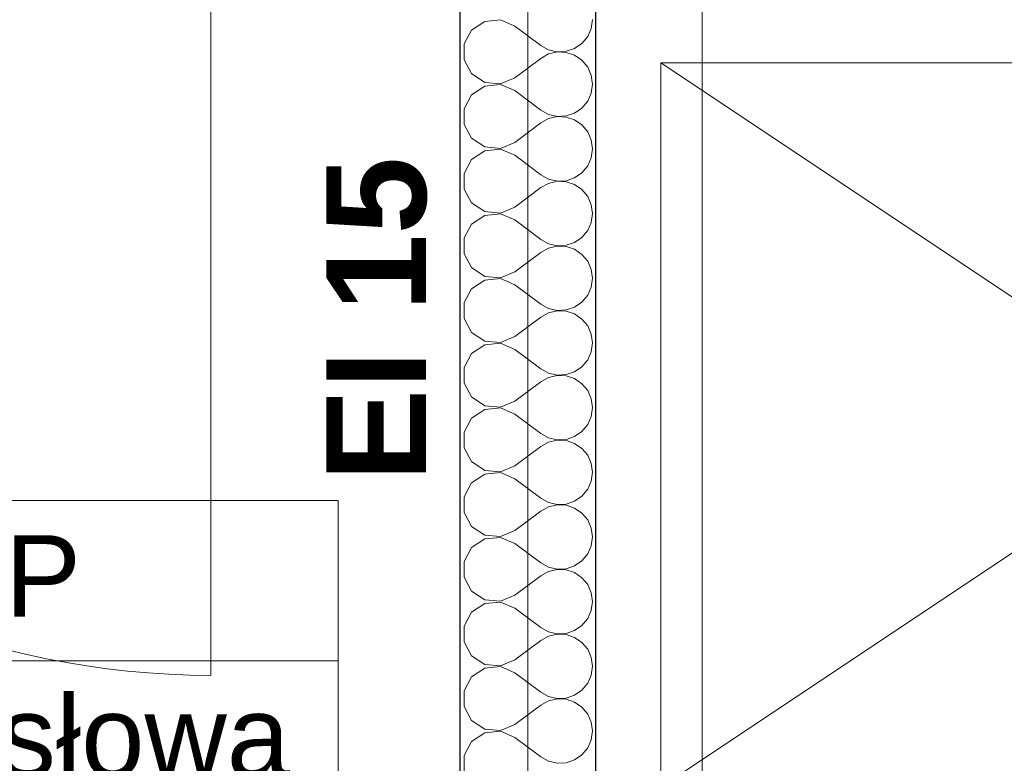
# Model space of a CAD drawing. Header units: millimetres. Extents: x -12989 to 357906, y -50379 to 30884.
# Tile 31 of 256: x 5080 to 6167, y 893 to 1714. Entities that reach past the tile are written whole.
import ezdxf
from ezdxf.enums import TextEntityAlignment as Align

# ---------------------------------------------------------------- set-up
doc = ezdxf.new("R2010")
doc.units = ezdxf.units.MM
doc.header["$MEASUREMENT"] = 0
doc.linetypes.add('Wipeout_Contour', pattern=[1000, 0, -1000])
for name, color, linetype, lineweight in [('04-ŚCIANY DZIAŁOWE_Nr_pióra__20', 1, 'Continuous', 13), ('Nowe_04-ŚCIANY DZIAŁOWE_Nr_pióra__27', 7, 'Continuous', 25), ('Nowe_A_WYM_ZEWNETRZNE_Nr_pióra__1', 7, 'Continuous', 13), ('Nowe_A_WYM_ZEWNETRZNE_Nr_pióra__45', 7, 'Continuous', 15), ('Nowe_A_WYM_ZEWNETRZNE_Nr_pióra__85', 7, 'Continuous', 13), ('Nowe_Drzwi Archicad_Nr_pióra__3', 7, 'Continuous', 13), ('Nowe_Metryczki pomieszczeń Archicada_Nr_pióra__1', 7, 'Continuous', 13), ('Nowe_REGAŁY_Nr_pióra__18', 9, 'Continuous', 13), ('Nowe_Warstwa IFC.Import IFC_Nr_pióra__1', 7, 'Continuous', 13), ('Nowe_Warstwa IFC.Import IFC_Nr_pióra__4', 7, 'Continuous', 13)]:
    doc.layers.add(name, color=color, linetype=linetype, lineweight=lineweight)
for name, color, linetype in [('Nowe_04-ŚCIANY DZIAŁOWE', 7, 'Continuous'), ('Nowe_A_OZN_STREFY', 7, 'Continuous'), ('Nowe_A_WYM_ZEWNETRZNE', 7, 'Continuous'), ('Nowe_Drzwi Archicad', 7, 'Continuous'), ('Nowe_Warstwa IFC.Import IFC', 7, 'Continuous')]:
    doc.layers.add(name, color=color, linetype=linetype)
doc.layers.add('Nowe_04-ŚCIANY DZIAŁOWE_Nr_pióra__174', color=7, linetype='Continuous', lineweight=5, true_color=0x6a6a6a)
doc.layers.add('Nowe_A_OZN_OPIS_Nr_pióra__17', color=7, linetype='Continuous', lineweight=13, true_color=0xde1212)
doc.styles.add('STYL_AUTOMATYCZNY_1', font='arial.ttf')
doc.styles.add('STYL_AUTOMATYCZNY_2', font='arial.ttf')
doc.styles.add('STYL_AUTOMATYCZNY_3', font='arial.ttf')
doc.linetypes.add('Izolacja przeciwwodna I 01 I WSC', pattern='A,0,[1,PAB.6.3 RZUT PARTERU1.Shx,S=0.396825,R=0,X=0,Y=0],-100,0', length=100)
doc.dimstyles.new('STYL_AUTOMATYCZNY__1', dxfattribs={"dimtxt": 139.999998, "dimasz": 71.25, "dimexe": 0.18, "dimexo": 0.0625, "dimgap": 0, "dimtad": 1, "dimtih": 1, "dimtoh": 1, "dimdec": 0, "dimlfac": 0.1, "dimzin": 0, "dimdsep": 46, "dimtxsty": 'STYL_AUTOMATYCZNY_3', "dimblk": 'ARROWHEAD_6', "dimblk1": 'ARROWHEAD_6', "dimblk2": 'ARROWHEAD_6', "dimcen": 0.09, "dimse1": 1, "dimse2": 1, "dimclrd": 7, "dimclre": 7, "dimclrt": 7, "dimadec": 0, "dimazin": 0, "dimtfac": 1, "dimtdec": 4, "dimtmove": 0, "dimatfit": 3, "dimfxl": 0, "dimtolj": 1, "dimtzin": 0, "dimarcsym": 0})
doc.dimstyles.new('STYL_AUTOMATYCZNY__2', dxfattribs={"dimtxt": 139.999998, "dimasz": 71.25, "dimexe": 0.18, "dimexo": 0.0625, "dimgap": 0, "dimtad": 1, "dimdec": 0, "dimlfac": 0.1, "dimzin": 0, "dimdsep": 46, "dimtxsty": 'STYL_AUTOMATYCZNY_3', "dimblk": 'ARROWHEAD_6', "dimblk1": 'ARROWHEAD_6', "dimblk2": 'ARROWHEAD_6', "dimcen": 0.09, "dimse1": 1, "dimse2": 1, "dimclrd": 7, "dimclre": 7, "dimclrt": 7, "dimadec": 0, "dimazin": 0, "dimtfac": 1, "dimtdec": 4, "dimtmove": 0, "dimatfit": 3, "dimfxl": 0, "dimtolj": 1, "dimtzin": 0, "dimarcsym": 0})

# ---------------------------------------------------------------- blocks, each defined once
blk = doc.blocks.new('WIATROŁAP_0.1_2_1', base_point=(4140, 1006.2))
at = {"color": 254, "linetype": 'Wipeout_Contour', "lineweight": 0, "ltscale": 19962.286611}
blk.add_wipeout([(4336.3, 829.4), (5431.2, 829.4), (5431.2, 1183), (4336.3, 1183)], dxfattribs=at).dxf.layer = 'Nowe_A_OZN_STREFY'
at = {"layer": 'Nowe_Metryczki pomieszczeń Archicada_Nr_pióra__1', "color": 7, "linetype": 'Continuous', "lineweight": 13}
for p, q in [((4336.3, 1183), (5431.2, 1183)), ((5431.2, 1183), (5431.2, 1006.2)), ((5431.2, 1006.2), (4336.3, 1006.2)), ((4336.3, 1006.2), (5431.2, 1006.2)), ((5431.2, 1006.2), (5431.2, 829.4))]:
    blk.add_line(p, q, dxfattribs=at)
at = {"layer": 'Nowe_Metryczki pomieszczeń Archicada_Nr_pióra__1', "color": 7, "lineweight": 13}
for tag, style, p in [('DUMMY_992', 'STYL_AUTOMATYCZNY_1', (4186.1, 1165.3)), ('DUMMY_994', 'STYL_AUTOMATYCZNY_2', (5124.8, 1165.3)), ('ROOM_NUMBER', 'STYL_AUTOMATYCZNY_1', (4014.5, 1144.7)), ('ROOM_NAME', 'STYL_AUTOMATYCZNY_2', (4407, 1144.7)), ('DUMMY_993', 'STYL_AUTOMATYCZNY_2', (4014.5, 988.5)), ('DUMMY_995', 'STYL_AUTOMATYCZNY_2', (4407, 988.5)), ('stFloorCovering', 'STYL_AUTOMATYCZNY_2', (4407, 967.9))]:
    blk.add_attdef(tag, text='', height=90, dxfattribs=dict(at, style=style)).set_placement(p, align=Align.TOP_LEFT)
blk = doc.blocks.new('*X58')
at = {"layer": 'Nowe_04-ŚCIANY DZIAŁOWE_Nr_pióra__174', "color": 251, "linetype": 'Continuous', "lineweight": 5, "true_color": 0x6a6a6a}
for p, q in [((5593.1, 1712.2), (5578.6, 1702.6)), ((5610.4, 1713.9), (5593.1, 1712.2)), ((5626.5, 1707.1), (5610.4, 1713.9)), ((5626.5, 1707.1), (5655, 1685.7)), ((5710.8, 1704.5), (5712.2, 1714.3)), ((5578.6, 1702.6), (5570.4, 1687.3)), ((5706.8, 1695.5), (5710.8, 1704.5)), ((5570.4, 1687.3), (5570.4, 1669.9)), ((5655, 1685.7), (5663.6, 1680.9)), ((5692.4, 1682.3), (5700.5, 1687.9)), ((5700.5, 1687.9), (5706.8, 1695.5)), ((5663.6, 1676.2), (5655, 1671.4)), ((5663.6, 1680.9), (5673.2, 1678.7)), ((5673.2, 1678.4), (5663.6, 1676.2)), ((5673.2, 1678.7), (5683.1, 1679.2)), ((5683.1, 1677.9), (5673.2, 1678.4)), ((5683.1, 1679.2), (5692.4, 1682.3)), ((5692.4, 1674.8), (5683.1, 1677.9)), ((5700.5, 1669.2), (5692.4, 1674.8)), ((5570.4, 1669.9), (5578.6, 1654.5)), ((5626.5, 1650), (5655, 1671.4)), ((5706.8, 1661.6), (5700.5, 1669.2)), ((5578.6, 1654.5), (5593.1, 1644.9)), ((5710.8, 1652.6), (5706.8, 1661.6)), ((5712.2, 1642.9), (5710.8, 1652.6)), ((5593.1, 1644.9), (5610.4, 1643.3)), ((5610.4, 1642.4), (5593.1, 1640.8)), ((5610.4, 1643.3), (5626.5, 1650)), ((5626.5, 1635.7), (5610.4, 1642.4)), ((5710.8, 1633.1), (5712.2, 1642.9)), ((5578.6, 1631.2), (5570.4, 1615.8)), ((5593.1, 1640.8), (5578.6, 1631.2)), ((5626.5, 1635.7), (5655, 1614.3)), ((5706.8, 1624.1), (5710.8, 1633.1)), ((5700.5, 1616.5), (5706.8, 1624.1)), ((5570.4, 1615.8), (5570.4, 1598.4)), ((5655, 1614.3), (5663.6, 1609.5)), ((5663.6, 1609.5), (5673.2, 1607.3)), ((5683.1, 1607.8), (5692.4, 1610.9)), ((5692.4, 1610.9), (5700.5, 1616.5)), ((5570.4, 1598.4), (5578.6, 1583.1)), ((5626.5, 1578.6), (5655, 1600)), ((5663.6, 1604.8), (5655, 1600)), ((5673.2, 1607), (5663.6, 1604.8)), ((5673.2, 1607.3), (5683.1, 1607.8)), ((5683.1, 1606.5), (5673.2, 1607)), ((5692.4, 1603.4), (5683.1, 1606.5)), ((5700.5, 1597.8), (5692.4, 1603.4)), ((5706.8, 1590.2), (5700.5, 1597.8)), ((5710.8, 1581.2), (5706.8, 1590.2)), ((5578.6, 1583.1), (5593.1, 1573.5)), ((5610.4, 1571.8), (5626.5, 1578.6)), ((5712.2, 1571.4), (5710.8, 1581.2)), ((5593.1, 1569.4), (5578.6, 1559.7)), ((5593.1, 1573.5), (5610.4, 1571.8)), ((5610.4, 1571), (5593.1, 1569.4)), ((5626.5, 1564.3), (5610.4, 1571)), ((5710.8, 1561.7), (5712.2, 1571.4)), ((5578.6, 1559.7), (5570.4, 1544.4)), ((5626.5, 1564.3), (5655, 1542.9)), ((5706.8, 1552.7), (5710.8, 1561.7)), ((5570.4, 1544.4), (5570.4, 1527)), ((5692.4, 1539.5), (5700.5, 1545.1)), ((5700.5, 1545.1), (5706.8, 1552.7)), ((5655, 1542.9), (5663.6, 1538.1)), ((5663.6, 1533.3), (5655, 1528.6)), ((5663.6, 1538.1), (5673.2, 1535.9)), ((5673.2, 1535.6), (5663.6, 1533.3)), ((5673.2, 1535.9), (5683.1, 1536.3)), ((5683.1, 1535.1), (5673.2, 1535.6)), ((5683.1, 1536.3), (5692.4, 1539.5)), ((5692.4, 1531.9), (5683.1, 1535.1)), ((5570.4, 1527), (5578.6, 1511.7)), ((5626.5, 1507.1), (5655, 1528.6)), ((5700.5, 1526.4), (5692.4, 1531.9)), ((5706.8, 1518.8), (5700.5, 1526.4)), ((5578.6, 1511.7), (5593.1, 1502.1)), ((5710.8, 1509.8), (5706.8, 1518.8)), ((5593.1, 1502.1), (5610.4, 1500.4)), ((5610.4, 1500.4), (5626.5, 1507.1)), ((5712.2, 1500), (5710.8, 1509.8)), ((5593.1, 1497.9), (5578.6, 1488.3)), ((5610.4, 1499.6), (5593.1, 1497.9)), ((5626.5, 1492.9), (5610.4, 1499.6)), ((5626.5, 1492.9), (5655, 1471.4)), ((5706.8, 1481.2), (5710.8, 1490.2)), ((5710.8, 1490.2), (5712.2, 1500)), ((5578.6, 1488.3), (5570.4, 1473)), ((5700.5, 1473.6), (5706.8, 1481.2)), ((5570.4, 1473), (5570.4, 1455.6)), ((5655, 1471.4), (5663.6, 1466.7)), ((5683.1, 1464.9), (5692.4, 1468.1)), ((5692.4, 1468.1), (5700.5, 1473.6)), ((5626.5, 1435.7), (5655, 1457.1)), ((5663.6, 1461.9), (5655, 1457.1)), ((5663.6, 1466.7), (5673.2, 1464.4)), ((5673.2, 1464.1), (5663.6, 1461.9)), ((5673.2, 1464.4), (5683.1, 1464.9)), ((5683.1, 1463.7), (5673.2, 1464.1)), ((5692.4, 1460.5), (5683.1, 1463.7)), ((5700.5, 1454.9), (5692.4, 1460.5)), ((5570.4, 1455.6), (5578.6, 1440.3)), ((5706.8, 1447.3), (5700.5, 1454.9)), ((5710.8, 1438.3), (5706.8, 1447.3)), ((5578.6, 1440.3), (5593.1, 1430.6)), ((5610.4, 1429), (5626.5, 1435.7)), ((5712.2, 1428.6), (5710.8, 1438.3)), ((5593.1, 1426.5), (5578.6, 1416.9)), ((5593.1, 1430.6), (5610.4, 1429)), ((5610.4, 1428.2), (5593.1, 1426.5)), ((5626.5, 1421.4), (5610.4, 1428.2)), ((5710.8, 1418.8), (5712.2, 1428.6)), ((5578.6, 1416.9), (5570.4, 1401.6)), ((5626.5, 1421.4), (5655, 1400)), ((5706.8, 1409.8), (5710.8, 1418.8)), ((5700.5, 1402.2), (5706.8, 1409.8)), ((5570.4, 1401.6), (5570.4, 1384.2)), ((5655, 1400), (5663.6, 1395.2)), ((5663.6, 1395.2), (5673.2, 1393)), ((5673.2, 1392.7), (5663.6, 1390.5)), ((5673.2, 1393), (5683.1, 1393.5)), ((5683.1, 1392.2), (5673.2, 1392.7)), ((5683.1, 1393.5), (5692.4, 1396.6)), ((5692.4, 1389.1), (5683.1, 1392.2)), ((5692.4, 1396.6), (5700.5, 1402.2)), ((5570.4, 1384.2), (5578.6, 1368.8)), ((5626.5, 1364.3), (5655, 1385.7)), ((5663.6, 1390.5), (5655, 1385.7)), ((5700.5, 1383.5), (5692.4, 1389.1)), ((5706.8, 1375.9), (5700.5, 1383.5)), ((5710.8, 1366.9), (5706.8, 1375.9)), ((5578.6, 1368.8), (5593.1, 1359.2)), ((5593.1, 1359.2), (5610.4, 1357.6)), ((5610.4, 1357.6), (5626.5, 1364.3)), ((5712.2, 1357.1), (5710.8, 1366.9)), ((5593.1, 1355.1), (5578.6, 1345.5)), ((5610.4, 1356.7), (5593.1, 1355.1)), ((5626.5, 1350), (5610.4, 1356.7)), ((5626.5, 1350), (5655, 1328.6)), ((5710.8, 1347.4), (5712.2, 1357.1)), ((5578.6, 1345.5), (5570.4, 1330.1)), ((5700.5, 1330.8), (5706.8, 1338.4)), ((5706.8, 1338.4), (5710.8, 1347.4)), ((5570.4, 1330.1), (5570.4, 1312.7)), ((5655, 1328.6), (5663.6, 1323.8)), ((5692.4, 1325.2), (5700.5, 1330.8)), ((5663.6, 1319.1), (5655, 1314.3)), ((5663.6, 1323.8), (5673.2, 1321.6)), ((5673.2, 1321.3), (5663.6, 1319.1)), ((5673.2, 1321.6), (5683.1, 1322.1)), ((5683.1, 1320.8), (5673.2, 1321.3)), ((5683.1, 1322.1), (5692.4, 1325.2)), ((5692.4, 1317.7), (5683.1, 1320.8)), ((5700.5, 1312.1), (5692.4, 1317.7)), ((5570.4, 1312.7), (5578.6, 1297.4)), ((5626.5, 1292.9), (5655, 1314.3)), ((5706.8, 1304.5), (5700.5, 1312.1)), ((5578.6, 1297.4), (5593.1, 1287.8)), ((5710.8, 1295.5), (5706.8, 1304.5)), ((5712.2, 1285.7), (5710.8, 1295.5)), ((5593.1, 1283.7), (5578.6, 1274)), ((5593.1, 1287.8), (5610.4, 1286.1)), ((5610.4, 1285.3), (5593.1, 1283.7)), ((5610.4, 1286.1), (5626.5, 1292.9)), ((5626.5, 1278.6), (5610.4, 1285.3)), ((5710.8, 1276), (5712.2, 1285.7)), ((5578.6, 1274), (5570.4, 1258.7)), ((5626.5, 1278.6), (5655, 1257.1)), ((5706.8, 1266.9), (5710.8, 1276)), ((5700.5, 1259.4), (5706.8, 1266.9)), ((5570.4, 1258.7), (5570.4, 1241.3)), ((5655, 1257.1), (5663.6, 1252.4)), ((5663.6, 1252.4), (5673.2, 1250.1)), ((5673.2, 1250.1), (5683.1, 1250.6)), ((5683.1, 1250.6), (5692.4, 1253.8)), ((5692.4, 1253.8), (5700.5, 1259.4)), ((5570.4, 1241.3), (5578.6, 1226)), ((5626.5, 1221.4), (5655, 1242.9)), ((5663.6, 1247.6), (5655, 1242.9)), ((5673.2, 1249.9), (5663.6, 1247.6)), ((5683.1, 1249.4), (5673.2, 1249.9)), ((5692.4, 1246.2), (5683.1, 1249.4)), ((5700.5, 1240.6), (5692.4, 1246.2)), ((5706.8, 1233.1), (5700.5, 1240.6)), ((5710.8, 1224), (5706.8, 1233.1)), ((5578.6, 1226), (5593.1, 1216.3)), ((5610.4, 1214.7), (5626.5, 1221.4)), ((5712.2, 1214.3), (5710.8, 1224)), ((5593.1, 1212.2), (5578.6, 1202.6)), ((5593.1, 1216.3), (5610.4, 1214.7)), ((5610.4, 1213.9), (5593.1, 1212.2)), ((5626.5, 1207.1), (5610.4, 1213.9)), ((5626.5, 1207.1), (5655, 1185.7)), ((5710.8, 1204.5), (5712.2, 1214.3)), ((5578.6, 1202.6), (5570.4, 1187.3)), ((5706.8, 1195.5), (5710.8, 1204.5)), ((5570.4, 1187.3), (5570.4, 1169.9)), ((5655, 1185.7), (5663.6, 1180.9)), ((5692.4, 1182.3), (5700.5, 1187.9)), ((5700.5, 1187.9), (5706.8, 1195.5)), ((5663.6, 1176.2), (5655, 1171.4)), ((5663.6, 1180.9), (5673.2, 1178.7)), ((5673.2, 1178.4), (5663.6, 1176.2)), ((5673.2, 1178.7), (5683.1, 1179.2)), ((5683.1, 1177.9), (5673.2, 1178.4)), ((5683.1, 1179.2), (5692.4, 1182.3)), ((5692.4, 1174.8), (5683.1, 1177.9)), ((5700.5, 1169.2), (5692.4, 1174.8)), ((5570.4, 1169.9), (5578.6, 1154.5)), ((5626.5, 1150), (5655, 1171.4)), ((5706.8, 1161.6), (5700.5, 1169.2)), ((5578.6, 1154.5), (5593.1, 1144.9)), ((5710.8, 1152.6), (5706.8, 1161.6)), ((5712.2, 1142.9), (5710.8, 1152.6)), ((5593.1, 1144.9), (5610.4, 1143.3)), ((5610.4, 1142.4), (5593.1, 1140.8)), ((5610.4, 1143.3), (5626.5, 1150)), ((5626.5, 1135.7), (5610.4, 1142.4)), ((5710.8, 1133.1), (5712.2, 1142.9)), ((5578.6, 1131.2), (5570.4, 1115.8)), ((5593.1, 1140.8), (5578.6, 1131.2)), ((5626.5, 1135.7), (5655, 1114.3)), ((5706.8, 1124.1), (5710.8, 1133.1)), ((5700.5, 1116.5), (5706.8, 1124.1)), ((5570.4, 1115.8), (5570.4, 1098.4)), ((5655, 1114.3), (5663.6, 1109.5)), ((5663.6, 1109.5), (5673.2, 1107.3)), ((5683.1, 1107.8), (5692.4, 1110.9)), ((5692.4, 1110.9), (5700.5, 1116.5)), ((5570.4, 1098.4), (5578.6, 1083.1)), ((5626.5, 1078.6), (5655, 1100)), ((5663.6, 1104.8), (5655, 1100)), ((5673.2, 1107), (5663.6, 1104.8)), ((5673.2, 1107.3), (5683.1, 1107.8)), ((5683.1, 1106.5), (5673.2, 1107)), ((5692.4, 1103.4), (5683.1, 1106.5)), ((5700.5, 1097.8), (5692.4, 1103.4)), ((5706.8, 1090.2), (5700.5, 1097.8)), ((5710.8, 1081.2), (5706.8, 1090.2)), ((5578.6, 1083.1), (5593.1, 1073.5)), ((5610.4, 1071.8), (5626.5, 1078.6)), ((5712.2, 1071.4), (5710.8, 1081.2)), ((5593.1, 1069.4), (5578.6, 1059.7)), ((5593.1, 1073.5), (5610.4, 1071.8)), ((5610.4, 1071), (5593.1, 1069.4)), ((5626.5, 1064.3), (5610.4, 1071)), ((5710.8, 1061.7), (5712.2, 1071.4)), ((5578.6, 1059.7), (5570.4, 1044.4)), ((5626.5, 1064.3), (5655, 1042.9)), ((5706.8, 1052.7), (5710.8, 1061.7)), ((5570.4, 1044.4), (5570.4, 1027)), ((5692.4, 1039.5), (5700.5, 1045.1)), ((5700.5, 1045.1), (5706.8, 1052.7)), ((5655, 1042.9), (5663.6, 1038.1)), ((5663.6, 1033.3), (5655, 1028.6)), ((5663.6, 1038.1), (5673.2, 1035.9)), ((5673.2, 1035.6), (5663.6, 1033.3)), ((5673.2, 1035.9), (5683.1, 1036.3)), ((5683.1, 1035.1), (5673.2, 1035.6)), ((5683.1, 1036.3), (5692.4, 1039.5)), ((5692.4, 1031.9), (5683.1, 1035.1)), ((5570.4, 1027), (5578.6, 1011.7)), ((5626.5, 1007.1), (5655, 1028.6)), ((5700.5, 1026.4), (5692.4, 1031.9)), ((5706.8, 1018.8), (5700.5, 1026.4)), ((5578.6, 1011.7), (5593.1, 1002.1)), ((5710.8, 1009.8), (5706.8, 1018.8)), ((5593.1, 1002.1), (5610.4, 1000.4)), ((5610.4, 1000.4), (5626.5, 1007.1)), ((5712.2, 1000), (5710.8, 1009.8)), ((5593.1, 997.9), (5578.6, 988.3)), ((5610.4, 999.6), (5593.1, 997.9)), ((5626.5, 992.9), (5610.4, 999.6)), ((5626.5, 992.9), (5655, 971.4)), ((5706.8, 981.2), (5710.8, 990.2)), ((5710.8, 990.2), (5712.2, 1000)), ((5578.6, 988.3), (5570.4, 973)), ((5700.5, 973.6), (5706.8, 981.2)), ((5570.4, 973), (5570.4, 955.6)), ((5655, 971.4), (5663.6, 966.7)), ((5683.1, 964.9), (5692.4, 968.1)), ((5692.4, 968.1), (5700.5, 973.6)), ((5626.5, 935.7), (5655, 957.1)), ((5663.6, 961.9), (5655, 957.1)), ((5663.6, 966.7), (5673.2, 964.4)), ((5673.2, 964.1), (5663.6, 961.9)), ((5673.2, 964.4), (5683.1, 964.9)), ((5683.1, 963.7), (5673.2, 964.1)), ((5692.4, 960.5), (5683.1, 963.7)), ((5700.5, 954.9), (5692.4, 960.5)), ((5570.4, 955.6), (5578.6, 940.3)), ((5706.8, 947.3), (5700.5, 954.9)), ((5710.8, 938.3), (5706.8, 947.3)), ((5578.6, 940.3), (5593.1, 930.6)), ((5610.4, 929), (5626.5, 935.7)), ((5712.2, 928.6), (5710.8, 938.3)), ((5593.1, 926.5), (5578.6, 916.9)), ((5593.1, 930.6), (5610.4, 929)), ((5610.4, 928.2), (5593.1, 926.5)), ((5626.5, 921.4), (5610.4, 928.2)), ((5710.8, 918.8), (5712.2, 928.6)), ((5578.6, 916.9), (5570.4, 901.6)), ((5626.5, 921.4), (5655, 900)), ((5706.8, 909.8), (5710.8, 918.8)), ((5700.5, 902.2), (5706.8, 909.8)), ((5570.4, 901.6), (5570.4, 884.2)), ((5655, 900), (5663.6, 895.2)), ((5663.6, 895.2), (5673.2, 893)), ((5673.2, 893), (5683.1, 893.5)), ((5683.1, 893.5), (5692.4, 896.6)), ((5692.4, 896.6), (5700.5, 902.2))]:
    blk.add_line(p, q, dxfattribs=at)
blk = doc.blocks.new('Ściana_5_1', base_point=(5640.7, 14850))
at = {"color": 254, "linetype": 'Wipeout_Contour', "lineweight": 0, "ltscale": 25881.224624}
blk.add_wipeout([(5565.7, 150), (5715.7, 150), (5715.7, 4630.4), (5565.7, 4630.4)], dxfattribs=at).dxf.layer = 'Nowe_04-ŚCIANY DZIAŁOWE'
at = {"layer": 'Nowe_04-ŚCIANY DZIAŁOWE_Nr_pióra__27', "color": 7, "linetype": 'Continuous', "lineweight": 25, "flags": 128}
for points in [[(5715.7, 150), (5715.7, 4630.4)], [(5565.7, 1850), (5565.7, 150)]]:
    blk.add_lwpolyline(points, dxfattribs=at)
at = {"layer": 'Nowe_04-ŚCIANY DZIAŁOWE', "color": 7, "lineweight": 25}
blk.add_blockref('*X58', (0, 0), dxfattribs=at)
blk = doc.blocks.new('WSC Drzwi podwójne 26[15]_1')
at = {"layer": 'Nowe_Drzwi Archicad_Nr_pióra__3', "color": 7, "linetype": 'Continuous', "lineweight": 13}
blk.add_line((5290.7, 1890), (5290.7, 990), dxfattribs=at)
blk.add_arc((5290.7, 1890), 900, 180, 270, dxfattribs=at)
blk = doc.blocks.new('Ściana_8_1', base_point=(3815.7, 1850))
at = {"layer": 'Nowe_Drzwi Archicad', "color": 7, "linetype": 'Continuous', "lineweight": 13}
blk.add_blockref('WSC Drzwi podwójne 26[15]_1', (0, 0), dxfattribs=at)
blk = doc.blocks.new('Standardowy znacznik osi[99]_1', base_point=(5833.3, 17223.7))
at = {"layer": 'Nowe_Warstwa IFC.Import IFC_Nr_pióra__4', "color": 7, "linetype": 'Continuous', "lineweight": 13}
blk.add_line((5833.3, 17223.7), (5833.3, -2567.4), dxfattribs=at)
at = {"layer": 'Nowe_Warstwa IFC.Import IFC_Nr_pióra__1', "color": 7, "lineweight": 13, "style": 'STYL_AUTOMATYCZNY_2'}
for tag, p in [('AC_MarkerText_1_0', (5833.3, 17561.2)), ('AC_MarkerText_1_1', (5833.3, -2729.9))]:
    blk.add_attdef(tag, text='', height=175, rotation=360, dxfattribs=at).set_placement(p, align=Align.TOP_CENTER)
blk = doc.blocks.new('*D267')
at = {"layer": 'Nowe_A_WYM_ZEWNETRZNE_Nr_pióra__45', "color": 7, "linetype": 'Continuous', "lineweight": 15}
for p, q in [((-1341, 187.5), (-1266, 112.5)), ((-1341, 37.5), (-1266, -37.5))]:
    blk.add_line(p, q, dxfattribs=at)
at = {"layer": 'Nowe_A_WYM_ZEWNETRZNE_Nr_pióra__85', "color": 7, "linetype": 'Continuous', "lineweight": 13}
for p, q in [((-1303.5, 150), (-1303.5, 6849.8)), ((-1233.2, 150), (-1373.8, 150)), ((-1303.5, 0), (-1303.5, 150)), ((-1233.2, 0), (-1373.8, 0)), ((-1303.5, -56.2), (-1303.5, 0))]:
    blk.add_line(p, q, dxfattribs=at)
at = {"layer": 'Nowe_A_WYM_ZEWNETRZNE_Nr_pióra__1', "color": 7, "lineweight": 13, "insert": (-1331.5, -251.1), "char_height": 140, "attachment_point": 7, "rotation": 90, "style": 'STYL_AUTOMATYCZNY_3'}
blk.add_mtext('\\A1;{\\pql;\\fArial|b0|i0|c238|p0;\\W1.000000;15}', dxfattribs=at)
blk = doc.blocks.new('ARROWHEAD_6')
at = {"color": 0, "linetype": 'Continuous', "lineweight": 0}
for p, q in [((-0.5, -0.5), (0.5, 0.5)), ((0, 0), (-1, 0))]:
    blk.add_line(p, q, dxfattribs=at)
blk = doc.blocks.new('*D268')
at = {"layer": 'Nowe_A_WYM_ZEWNETRZNE_Nr_pióra__45', "color": 7, "linetype": 'Continuous', "lineweight": 15}
blk.add_line((-1341, 187.5), (-1266, 112.5), dxfattribs=at)
at = {"layer": 'Nowe_A_WYM_ZEWNETRZNE_Nr_pióra__85', "color": 7, "linetype": 'Continuous', "lineweight": 13}
blk.add_line((-1303.5, 150), (-1303.5, 6849.8), dxfattribs=at)
blk = doc.blocks.new('*D269')
at = {"layer": 'Nowe_A_WYM_ZEWNETRZNE_Nr_pióra__45', "color": 7, "linetype": 'Continuous', "lineweight": 15}
for p, q in [((-1341, 6887.3), (-1266, 6812.3)), ((-1341, 187.5), (-1266, 112.5))]:
    blk.add_line(p, q, dxfattribs=at)
at = {"layer": 'Nowe_A_WYM_ZEWNETRZNE_Nr_pióra__85', "color": 7, "linetype": 'Continuous', "lineweight": 13}
for p, q in [((-1233.2, 6849.8), (-1373.8, 6849.8)), ((-1303.5, 150), (-1303.5, 6849.8))]:
    blk.add_line(p, q, dxfattribs=at)
at = {"layer": 'Nowe_A_WYM_ZEWNETRZNE_Nr_pióra__1', "color": 7, "lineweight": 13, "char_height": 140, "attachment_point": 7, "rotation": 90, "style": 'STYL_AUTOMATYCZNY_3'}
for s, insert in [('\\A1;{\\pql;\\fArial|b0|i0|c238|p0;\\W1.000000;15}', (-1331.5, 6598.8)), ('\\A1;{\\pql;\\fArial|b0|i0|c238|p0;\\W1.000000;670}', (-1331.5, 3233))]:
    blk.add_mtext(s, dxfattribs=dict(at, insert=insert))
blk = doc.blocks.new('*D323')
at = {"layer": 'Nowe_A_WYM_ZEWNETRZNE_Nr_pióra__45', "color": 7, "linetype": 'Continuous', "lineweight": 15}
for p, q in [((3853.2, -1542.1), (3778.2, -1617.1)), ((5603.2, -1542.1), (5528.2, -1617.1))]:
    blk.add_line(p, q, dxfattribs=at)
at = {"layer": 'Nowe_A_WYM_ZEWNETRZNE_Nr_pióra__85', "color": 7, "linetype": 'Continuous', "lineweight": 13}
for p, q in [((3815.7, -1649.9), (3815.7, -1509.3)), ((5565.7, -1649.9), (5565.7, -1509.3)), ((3665.7, -1579.6), (3815.7, -1579.6)), ((3815.7, -1579.6), (5565.7, -1579.6))]:
    blk.add_line(p, q, dxfattribs=at)
at = {"layer": 'Nowe_A_WYM_ZEWNETRZNE_Nr_pióra__1', "color": 7, "lineweight": 13, "char_height": 140, "attachment_point": 7, "style": 'STYL_AUTOMATYCZNY_3'}
for s, insert in [('\\A1;{\\pql;\\fArial|b0|i0|c238|p0;\\W1.000000;175}', (4423.8, -1551.6)), ('\\A1;{\\pql;\\fArial|b0|i0|c238|p0;\\W1.000000;15}', (5314.7, -1551.6))]:
    blk.add_mtext(s, dxfattribs=dict(at, insert=insert))
blk = doc.blocks.new('*D324')
at = {"layer": 'Nowe_A_WYM_ZEWNETRZNE_Nr_pióra__45', "color": 7, "linetype": 'Continuous', "lineweight": 15}
for p, q in [((5603.2, -1542.1), (5528.2, -1617.1)), ((5753.2, -1542.1), (5678.2, -1617.1))]:
    blk.add_line(p, q, dxfattribs=at)
at = {"layer": 'Nowe_A_WYM_ZEWNETRZNE_Nr_pióra__85', "color": 7, "linetype": 'Continuous', "lineweight": 13}
for p, q in [((5565.7, -1649.9), (5565.7, -1509.3)), ((5715.7, -1649.9), (5715.7, -1509.3)), ((5565.7, -1579.6), (5715.7, -1579.6))]:
    blk.add_line(p, q, dxfattribs=at)
blk = doc.blocks.new('*D325')
at = {"layer": 'Nowe_A_WYM_ZEWNETRZNE_Nr_pióra__45', "color": 7, "linetype": 'Continuous', "lineweight": 15}
for p, q in [((5753.2, -1542.1), (5678.2, -1617.1)), ((36387.5, -1542.1), (36312.5, -1617.1))]:
    blk.add_line(p, q, dxfattribs=at)
at = {"layer": 'Nowe_A_WYM_ZEWNETRZNE_Nr_pióra__85', "color": 7, "linetype": 'Continuous', "lineweight": 13}
for p, q in [((5715.7, -1649.9), (5715.7, -1509.3)), ((36350, -1649.9), (36350, -1509.3)), ((5715.7, -1579.6), (36350, -1579.6))]:
    blk.add_line(p, q, dxfattribs=at)
at = {"layer": 'Nowe_A_WYM_ZEWNETRZNE_Nr_pióra__1', "color": 7, "lineweight": 13, "char_height": 140, "attachment_point": 7, "style": 'STYL_AUTOMATYCZNY_3'}
for s, insert in [('\\A1;{\\pql;\\fArial|b0|i0|c238|p0;\\W1.000000;3\xa0063}', (20685.9, -1551.6)), ('\\A1;{\\pql;\\fArial|b0|i0|c238|p0;\\W1.000000;15}', (36098.9, -1551.6))]:
    blk.add_mtext(s, dxfattribs=dict(at, insert=insert))
blk = doc.blocks.new('*D327')
at = {"layer": 'Nowe_A_WYM_ZEWNETRZNE_Nr_pióra__45', "color": 7, "linetype": 'Continuous', "lineweight": 15}
for p, q in [((36387.5, -1542.1), (36312.5, -1617.1)), ((36462.5, -1617.1), (36537.5, -1542.1))]:
    blk.add_line(p, q, dxfattribs=at)
at = {"layer": 'Nowe_A_WYM_ZEWNETRZNE_Nr_pióra__85', "color": 7, "linetype": 'Continuous', "lineweight": 13}
for p, q in [((36350, -1649.9), (36350, -1509.3)), ((36500, -1649.9), (36500, -1509.3)), ((5715.7, -1579.6), (36350, -1579.6)), ((36350, -1579.6), (36500, -1579.6)), ((36500, -1579.6), (36556.2, -1579.6))]:
    blk.add_line(p, q, dxfattribs=at)
blk = doc.blocks.new('*D397')
at = {"layer": 'Nowe_A_WYM_ZEWNETRZNE_Nr_pióra__45', "color": 7, "linetype": 'Continuous', "lineweight": 15}
for p, q in [((1158.9, 187.5), (1233.9, 112.5)), ((1158.9, 37.5), (1233.9, -37.5))]:
    blk.add_line(p, q, dxfattribs=at)
at = {"layer": 'Nowe_A_WYM_ZEWNETRZNE_Nr_pióra__85', "color": 7, "linetype": 'Continuous', "lineweight": 13}
for p, q in [((1196.4, 150), (1196.4, 3150)), ((1266.7, 150), (1126.1, 150)), ((1196.4, 0), (1196.4, 150)), ((1266.7, 0), (1126.1, 0)), ((1196.4, -56.2), (1196.4, 0))]:
    blk.add_line(p, q, dxfattribs=at)
at = {"layer": 'Nowe_A_WYM_ZEWNETRZNE_Nr_pióra__1', "color": 7, "lineweight": 13, "insert": (1168.4, -251.1), "char_height": 140, "attachment_point": 7, "rotation": 90, "style": 'STYL_AUTOMATYCZNY_3'}
blk.add_mtext('\\A1;{\\pql;\\fArial|b0|i0|c238|p0;\\W1.000000;15}', dxfattribs=at)
blk = doc.blocks.new('*D398')
at = {"layer": 'Nowe_A_WYM_ZEWNETRZNE_Nr_pióra__45', "color": 7, "linetype": 'Continuous', "lineweight": 15}
for p, q in [((1158.9, 3187.5), (1233.9, 3112.5)), ((1158.9, 187.5), (1233.9, 112.5))]:
    blk.add_line(p, q, dxfattribs=at)
at = {"layer": 'Nowe_A_WYM_ZEWNETRZNE_Nr_pióra__85', "color": 7, "linetype": 'Continuous', "lineweight": 13}
for p, q in [((1266.7, 3150), (1126.1, 3150)), ((1196.4, 150), (1196.4, 3150))]:
    blk.add_line(p, q, dxfattribs=at)
at = {"layer": 'Nowe_A_WYM_ZEWNETRZNE_Nr_pióra__1', "color": 7, "lineweight": 13, "char_height": 140, "attachment_point": 7, "rotation": 90, "style": 'STYL_AUTOMATYCZNY_3'}
for s, insert in [('\\A1;{\\pql;\\fArial|b0|i0|c238|p0;\\W1.000000;15}', (1168.4, 2898.9)), ('\\A1;{\\pql;\\fArial|b0|i0|c238|p0;\\W1.000000;300}', (1168.4, 1383))]:
    blk.add_mtext(s, dxfattribs=dict(at, insert=insert))
blk = doc.blocks.new('*D406')
at = {"layer": 'Nowe_A_WYM_ZEWNETRZNE_Nr_pióra__45', "color": 7, "linetype": 'Continuous', "lineweight": 15}
for p, q in [((4921.7, 187.5), (4996.7, 112.5)), ((4921.7, 37.5), (4996.7, -37.5))]:
    blk.add_line(p, q, dxfattribs=at)
at = {"layer": 'Nowe_A_WYM_ZEWNETRZNE_Nr_pióra__85', "color": 7, "linetype": 'Continuous', "lineweight": 13}
for p, q in [((4959.2, 150), (4959.2, 1850)), ((5029.5, 150), (4888.9, 150)), ((4959.2, 0), (4959.2, 150)), ((5029.5, 0), (4888.9, 0)), ((4959.2, -56.2), (4959.2, 0))]:
    blk.add_line(p, q, dxfattribs=at)
at = {"layer": 'Nowe_A_WYM_ZEWNETRZNE_Nr_pióra__1', "color": 7, "lineweight": 13, "insert": (4931.2, -251.1), "char_height": 140, "attachment_point": 7, "rotation": 90, "style": 'STYL_AUTOMATYCZNY_3'}
blk.add_mtext('\\A1;{\\pql;\\fArial|b0|i0|c238|p0;\\W1.000000;15}', dxfattribs=at)
blk = doc.blocks.new('*D407')
at = {"layer": 'Nowe_A_WYM_ZEWNETRZNE_Nr_pióra__45', "color": 7, "linetype": 'Continuous', "lineweight": 15}
for p, q in [((4921.7, 1887.5), (4996.7, 1812.5)), ((4921.7, 187.5), (4996.7, 112.5))]:
    blk.add_line(p, q, dxfattribs=at)
at = {"layer": 'Nowe_A_WYM_ZEWNETRZNE_Nr_pióra__85', "color": 7, "linetype": 'Continuous', "lineweight": 13}
for p, q in [((5029.5, 1850), (4888.9, 1850)), ((4959.2, 150), (4959.2, 1850))]:
    blk.add_line(p, q, dxfattribs=at)
at = {"layer": 'Nowe_A_WYM_ZEWNETRZNE_Nr_pióra__1', "color": 7, "lineweight": 13, "char_height": 140, "attachment_point": 7, "rotation": 90, "style": 'STYL_AUTOMATYCZNY_3'}
for s, insert in [('\\A1;{\\pql;\\fArial|b0|i0|c238|p0;\\W1.000000;15}', (4931.2, 1598.9)), ('\\A1;{\\pql;\\fArial|b0|i0|c238|p0;\\W1.000000;170}', (4931.2, 733))]:
    blk.add_mtext(s, dxfattribs=dict(at, insert=insert))

msp = doc.modelspace()

# ---------------------------------------------------------------- linework, layer by layer
at = {"layer": 'Nowe_A_OZN_STREFY', "color": 7, "linetype": 'Continuous', "lineweight": 0, "true_color": 0xffffff, "flags": 128}
msp.add_lwpolyline([(15386.3, 14850), (5715.7, 14850), (5715.7, 150), (7149.8, 150), (7149.8, 330), (7249.8, 330), (7249.8, 150), (10499.8, 150)], dxfattribs=at)
msp.add_lwpolyline([(3815.7, 1850), (3815.7, 150), (5565.7, 150), (5565.7, 1850)], close=True, dxfattribs=at)
at = {"layer": 'Nowe_REGAŁY_Nr_pióra__18', "color": 9, "linetype": 'Continuous', "lineweight": 13}
msp.add_lwpolyline([(6987.5, 866.6), (5787.5, 866.6), (5787.5, 1666.6), (6987.5, 1666.6), (6987.5, 866.6), (5787.5, 1666.6), (6987.5, 1666.6), (5787.5, 866.6)], dxfattribs=at)

# ---------------------------------------------------------------- next in the draw order: block references
at = {"layer": 'Nowe_A_OZN_STREFY', "color": 7, "linetype": 'Continuous', "lineweight": 13}
ref = msp.add_blockref('WIATROŁAP_0.1_2_1', (4140, 1006.2), dxfattribs=at)
ref.add_attrib('ROOM_NAME', 'WIATROŁAP', dxfattribs={"layer": 'Nowe_Metryczki pomieszczeń Archicada_Nr_pióra__1', "color": 7, "lineweight": 13, "height": 90, "style": 'STYL_AUTOMATYCZNY_2'}).set_placement((4407, 1144.7), align=Align.TOP_LEFT)
ref.add_attrib('stFloorCovering', 'pos.przemysłowa', dxfattribs={"layer": 'Nowe_Metryczki pomieszczeń Archicada_Nr_pióra__1', "color": 7, "lineweight": 13, "height": 90, "style": 'STYL_AUTOMATYCZNY_2'}).set_placement((4407, 967.9), align=Align.TOP_LEFT)

# ---------------------------------------------------------------- next in the draw order: block references
at = {"layer": 'Nowe_04-ŚCIANY DZIAŁOWE', "color": 7, "lineweight": 25}
msp.add_blockref('Ściana_5_1', (5640.7, 14850), dxfattribs=at)

# ---------------------------------------------------------------- next in the draw order: linework, layer by layer
at = {"layer": '04-ŚCIANY DZIAŁOWE_Nr_pióra__20', "color": 1, "linetype": 'Izolacja przeciwwodna I 01 I WSC', "lineweight": 13}
msp.add_line((5640.7, 6905.4), (5640.7, 150), dxfattribs=at)

# ---------------------------------------------------------------- next in the draw order: block references
at = {"layer": 'Nowe_04-ŚCIANY DZIAŁOWE', "color": 7, "lineweight": 25}
msp.add_blockref('Ściana_8_1', (3815.7, 1850), dxfattribs=at)
at = {"layer": 'Nowe_Warstwa IFC.Import IFC', "color": 7, "linetype": 'Continuous', "lineweight": 13}
msp.add_blockref('Standardowy znacznik osi[99]_1', (5833.3, 17223.7), dxfattribs=at)

# ---------------------------------------------------------------- next in the draw order: dimensions: what is measured, and where the dimension line sits
at = {"layer": 'Nowe_A_WYM_ZEWNETRZNE', "color": 7, "linetype": 'Continuous', "lineweight": 13}
for base, p1, p2, picture, middle in [((36350, -1579.6), (5715.7, 7500), (36350, 150), '*D325', (20926, -1481.6)), ((36500, -1579.6), (36350, 7500), (36500, 7500), '*D327', (36205.5, -1481.6))]:
    dim = msp.add_linear_dim(base=base, p1=p1, p2=p2, dimstyle='STYL_AUTOMATYCZNY__1', dxfattribs=at)
    dim.commit()
    dim.dimension.update_dxf_attribs({"geometry": picture, "text_midpoint": middle, "dimtype": 160})

# ---------------------------------------------------------------- next in the draw order: texts
at = {"layer": 'Nowe_A_OZN_OPIS_Nr_pióra__17', "color": 12, "linetype": 'Continuous', "lineweight": 13, "true_color": 0xde1212, "insert": (5529.9, 1203.9), "char_height": 110, "attachment_point": 7, "rotation": 90, "style": 'STYL_AUTOMATYCZNY_1'}
msp.add_mtext('\\A1;{\\pql;\\fArial|b1|i0|c238|p0;\\W1.000000;EI 15}', dxfattribs=at)

# ---------------------------------------------------------------- next in the draw order: dimensions: what is measured, and where the dimension line sits
at = {"layer": 'Nowe_A_WYM_ZEWNETRZNE', "color": 7, "linetype": 'Continuous', "lineweight": 13}
for base, p1, p2, picture, middle in [((5565.7, -1579.6), (3815.7, 3499.9), (5565.7, 7500), '*D323', (4583.6, -1481.6)), ((5715.7, -1579.6), (5565.7, 7500), (5715.7, 7500), '*D324', (5421.2, -1481.6))]:
    dim = msp.add_linear_dim(base=base, p1=p1, p2=p2, dimstyle='STYL_AUTOMATYCZNY__1', dxfattribs=at)
    dim.commit()
    dim.dimension.update_dxf_attribs({"geometry": picture, "text_midpoint": middle, "dimtype": 160})
for base, p1, p2, picture, middle in [((-1303.5, 6849.8), (18000, 150), (2607.9, 6849.8), '*D269', (-1401.5, 3392.8)), ((-1303.5, 150), (18000, 0), (-350, 150), '*D267', (-1401.5, -144.5)), ((-1303.5145359, 150), (-350, 150), (18000, 150), '*D268', (-1401.5145349, 149.8814173)), ((1196.4, 3150), (18000, 150), (1657.9, 3150), '*D398', (1098.4, 1542.9)), ((1196.4, 150), (18000, 0), (18000, 150), '*D397', (1098.4, -144.5)), ((4959.2, 1850), (18000, 150), (4010.7, 1850), '*D407', (4861.2, 892.9)), ((4959.2, 150), (18000, 0), (18000, 150), '*D406', (4861.2, -144.5))]:
    dim = msp.add_linear_dim(base=base, p1=p1, p2=p2, angle=90, dimstyle='STYL_AUTOMATYCZNY__2', dxfattribs=at)
    dim.commit()
    dim.dimension.update_dxf_attribs({"geometry": picture, "text_midpoint": middle, "dimtype": 160, "text_rotation": 90})

doc.saveas('drawing.dxf')
